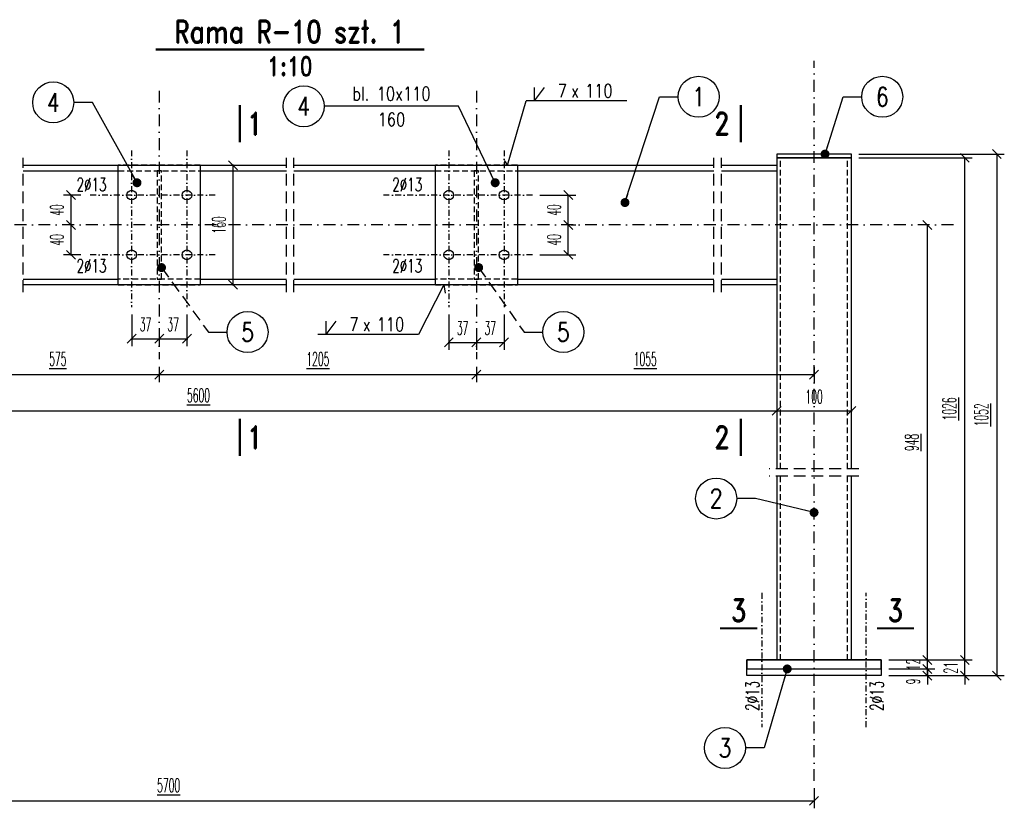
# Model space of a CAD drawing. Header units: millimetres. Extents: x -228255 to 14536, y -140109 to 119945.
# Tile 100 of 123: x -109837 to -108518, y 43949 to 45006. Entities that reach past the tile are written whole.
import ezdxf
from ezdxf.enums import TextEntityAlignment as Align

# ---------------------------------------------------------------- set-up
doc = ezdxf.new("R2010")
doc.units = ezdxf.units.MM
doc.header["$LTSCALE"] = 2.5
for name, pattern in [('DASHDOT', [25.4, 12.7, -6.35, 0, -6.35]), ('DASHDOT2', [12.7, 6.35, -3.175, 0, -3.175]), ('DASHED', [19.05, 12.7, -6.35]), ('DASHED2', [9.525, 6.35, -3.175])]:
    doc.linetypes.add(name, pattern=pattern)
for name, color, linetype in [('Gruba', 6, 'Continuous'), ('Opisy_stal', 7, 'Continuous'), ('Osie', 134, 'DASHDOT'), ('Osie_stal', 221, 'DASHDOT2'), ('Przerywana', 5, 'DASHED'), ('stal', 4, 'Continuous'), ('Stal_nw', 181, 'DASHED2'), ('Tekst', 31, 'Continuous'), ('Wymiary', 86, 'Continuous')]:
    doc.layers.add(name, color=color, linetype=linetype)
doc.styles.get("Standard").update_dxf_attribs({"font": 'romans.shx', "width": 0.65})
doc.styles.add('style1', font='romand.shx', dxfattribs={"width": 0.8})
doc.styles.add('style3', font='romans.shx', dxfattribs={"width": 0.5})
doc.dimstyles.new('Skala_10', dxfattribs={"dimtxt": 18, "dimasz": 12, "dimexe": 10, "dimexo": 10, "dimgap": 10, "dimtad": 1, "dimdec": 0, "dimdsep": 46, "dimtxsty": 'style3', "dimblk": 'OBLIQUE', "dimcen": 0, "dimdle": 1, "dimclrd": 256, "dimclre": 256, "dimclrt": 31, "dimadec": 1, "dimazin": 0, "dimtfac": 1, "dimtdec": 0, "dimtix": 1, "dimtmove": 2, "dimatfit": 0, "dimldrblk": 'DOT', "dimfxl": 1, "dimtolj": 1, "dimtzin": 0, "dimlwd": -1, "dimlwe": -1, "dimarcsym": 0})
doc.dimstyles.new('Skala_10$7', dxfattribs={"dimscale": 0, "dimtxt": 18, "dimasz": 12, "dimexe": 10, "dimexo": 15, "dimgap": 5, "dimtad": 1, "dimdec": 0, "dimrnd": 0.5, "dimzin": 9, "dimdsep": 46, "dimtxsty": 'Standard', "dimblk1": 'OBLIQUE', "dimblk2": 'OBLIQUE', "dimsah": 1, "dimcen": 10, "dimdle": 10, "dimclrt": 31, "dimadec": 0, "dimazin": 0, "dimtfac": 1, "dimtdec": 0, "dimtmove": 2, "dimatfit": 3, "dimldrblk": 'DOT', "dimfxl": 1, "dimtolj": 1, "dimtzin": 9, "dimarcsym": 0})

# ---------------------------------------------------------------- blocks, each defined once
blk = doc.blocks.new('_Oblique')
at = {"color": 0, "linetype": 'ByBlock', "lineweight": -2}
blk.add_line((-0.5, -0.5), (0.5, 0.5), dxfattribs=at)
blk = doc.blocks.new('*D167')
at = {"layer": 'Defpoints', "color": 0, "ltscale": 0.5, "transparency": 16777216}
for p in [(-110502.6, 43985.4), (-108772.6, 43985.4), (-108772.6, 43958.6)]:
    blk.add_point(p, dxfattribs=at)
at = {"layer": 'Wymiary', "ltscale": 0.5, "transparency": 16777216}
for p, q in [((-110502.6, 43975.4), (-110502.6, 43948.6)), ((-108772.6, 43975.4), (-108772.6, 43948.6)), ((-110503.6, 43958.6), (-108771.6, 43958.6))]:
    blk.add_line(p, q, dxfattribs=at)
at = {"layer": 'Wymiary', "ltscale": 0.5, "transparency": 16777216, "xscale": 12, "yscale": 12, "zscale": 12, "rotation": 180}
blk.add_blockref('_Oblique', (-110502.6, 43958.6), dxfattribs=at)
at = {"layer": 'Wymiary', "ltscale": 0.5, "transparency": 16777216, "xscale": 12, "yscale": 12, "zscale": 12}
blk.add_blockref('_Oblique', (-108772.6, 43958.6), dxfattribs=at)
at = {"layer": 'Wymiary', "color": 31, "ltscale": 0.5, "transparency": 16777216, "insert": (-109637.6, 43979.4), "char_height": 18, "attachment_point": 5, "style": 'style3'}
blk.add_mtext('\\A1;\\L5700', dxfattribs=at)
blk = doc.blocks.new('_Dot')
at = {"color": 0, "linetype": 'ByBlock', "lineweight": -2}
blk.add_line((-0.5, 0), (-1, 0), dxfattribs=at)
at = {"color": 0, "linetype": 'ByBlock', "const_width": 0.5}
blk.add_lwpolyline([(-0.25, 0, 1), (0.25, 0, 1)], format="xyb", close=True, dxfattribs=at)
blk = doc.blocks.new('*D168')
at = {"layer": 'Defpoints', "color": 0, "ltscale": 0.5, "transparency": 16777216}
for p in [(-108620.8, 44730.4), (-108620.8, 44730.4), (-108682.6, 44147.4)]:
    blk.add_point(p, dxfattribs=at)
at = {"layer": 'Wymiary', "ltscale": 0.5, "transparency": 16777216}
for p, q in [((-108620.8, 44146.4), (-108620.8, 44731.4)), ((-108672.6, 44147.4), (-108610.8, 44147.4))]:
    blk.add_line(p, q, dxfattribs=at)
at = {"layer": 'Wymiary', "ltscale": 0.5, "transparency": 16777216, "xscale": 12, "yscale": 12, "zscale": 12}
for p, rotation in [((-108620.8, 44730.4), 90), ((-108620.8, 44147.4), 270)]:
    blk.add_blockref('_Oblique', p, dxfattribs=dict(at, rotation=rotation))
at = {"layer": 'Wymiary', "color": 31, "ltscale": 0.5, "transparency": 16777216, "insert": (-108641.6, 44438.9), "char_height": 18, "attachment_point": 5, "rotation": 90, "style": 'style3'}
blk.add_mtext('\\A1;\\L948', dxfattribs=at)
blk = doc.blocks.new('*D169')
at = {"layer": 'Defpoints', "color": 0, "ltscale": 0.5, "transparency": 16777216}
for p in [(-108722.6, 44820.4), (-108570.6, 44820.4), (-108682.6, 44147.4)]:
    blk.add_point(p, dxfattribs=at)
at = {"layer": 'Wymiary', "ltscale": 0.5, "transparency": 16777216}
for p, q in [((-108712.6, 44820.4), (-108560.6, 44820.4)), ((-108570.6, 44146.4), (-108570.6, 44821.4)), ((-108672.6, 44147.4), (-108560.6, 44147.4))]:
    blk.add_line(p, q, dxfattribs=at)
at = {"layer": 'Wymiary', "ltscale": 0.5, "transparency": 16777216, "xscale": 12, "yscale": 12, "zscale": 12}
for p, rotation in [((-108570.6, 44820.4), 90), ((-108570.6, 44147.4), 270)]:
    blk.add_blockref('_Oblique', p, dxfattribs=dict(at, rotation=rotation))
at = {"layer": 'Wymiary', "color": 31, "ltscale": 0.5, "transparency": 16777216, "insert": (-108591.4, 44483.9), "char_height": 18, "attachment_point": 5, "rotation": 90, "style": 'style3'}
blk.add_mtext('\\A1;\\L1026', dxfattribs=at)
blk = doc.blocks.new('*D170')
at = {"layer": 'Defpoints', "color": 0, "ltscale": 0.5, "transparency": 16777216}
for p in [(-108722.6, 44825.4), (-108682.6, 44126.4), (-108527.7, 44126.4)]:
    blk.add_point(p, dxfattribs=at)
at = {"layer": 'Wymiary', "ltscale": 0.5, "transparency": 16777216}
for p, q in [((-108712.6, 44825.4), (-108517.7, 44825.4)), ((-108527.7, 44826.4), (-108527.7, 44125.4)), ((-108672.6, 44126.4), (-108517.7, 44126.4))]:
    blk.add_line(p, q, dxfattribs=at)
at = {"layer": 'Wymiary', "ltscale": 0.5, "transparency": 16777216, "xscale": 12, "yscale": 12, "zscale": 12}
for p, rotation in [((-108527.7, 44825.4), 90), ((-108527.7, 44126.4), 270)]:
    blk.add_blockref('_Oblique', p, dxfattribs=dict(at, rotation=rotation))
at = {"layer": 'Wymiary', "color": 31, "ltscale": 0.5, "transparency": 16777216, "insert": (-108548.5, 44475.9), "char_height": 18, "attachment_point": 5, "rotation": 90, "style": 'style3'}
blk.add_mtext('\\A1;\\L1052', dxfattribs=at)
blk = doc.blocks.new('*D172')
at = {"layer": 'Defpoints', "color": 0, "ltscale": 0.5, "transparency": 16777216}
for p in [(-109650.1, 44550.4), (-109225.1, 44550.4), (-109225.1, 44529.9)]:
    blk.add_point(p, dxfattribs=at)
at = {"layer": 'Wymiary', "ltscale": 0.5, "transparency": 16777216}
for p, q in [((-109650.1, 44540.4), (-109650.1, 44519.9)), ((-109225.1, 44540.4), (-109225.1, 44519.9)), ((-109651.1, 44529.9), (-109224.1, 44529.9))]:
    blk.add_line(p, q, dxfattribs=at)
at = {"layer": 'Wymiary', "ltscale": 0.5, "transparency": 16777216, "xscale": 12, "yscale": 12, "zscale": 12, "rotation": 180}
blk.add_blockref('_Oblique', (-109650.1, 44529.9), dxfattribs=at)
at = {"layer": 'Wymiary', "ltscale": 0.5, "transparency": 16777216, "xscale": 12, "yscale": 12, "zscale": 12}
blk.add_blockref('_Oblique', (-109225.1, 44529.9), dxfattribs=at)
at = {"layer": 'Wymiary', "color": 31, "ltscale": 0.5, "transparency": 16777216, "insert": (-109437.6, 44550.7), "char_height": 18, "attachment_point": 5, "style": 'style3'}
blk.add_mtext('\\A1;\\L1205', dxfattribs=at)
blk = doc.blocks.new('*D173')
at = {"layer": 'Defpoints', "color": 0, "ltscale": 0.5, "transparency": 16777216}
for p in [(-109225.1, 44550.4), (-108772.6, 44550.4), (-108772.6, 44529.9)]:
    blk.add_point(p, dxfattribs=at)
at = {"layer": 'Wymiary', "ltscale": 0.5, "transparency": 16777216}
for p, q in [((-109225.1, 44540.4), (-109225.1, 44519.9)), ((-108772.6, 44540.4), (-108772.6, 44519.9)), ((-109226.1, 44529.9), (-108771.6, 44529.9))]:
    blk.add_line(p, q, dxfattribs=at)
at = {"layer": 'Wymiary', "ltscale": 0.5, "transparency": 16777216, "xscale": 12, "yscale": 12, "zscale": 12, "rotation": 180}
blk.add_blockref('_Oblique', (-109225.1, 44529.9), dxfattribs=at)
at = {"layer": 'Wymiary', "ltscale": 0.5, "transparency": 16777216, "xscale": 12, "yscale": 12, "zscale": 12}
blk.add_blockref('_Oblique', (-108772.6, 44529.9), dxfattribs=at)
at = {"layer": 'Wymiary', "color": 31, "ltscale": 0.5, "transparency": 16777216, "insert": (-108998.9, 44550.7), "char_height": 18, "attachment_point": 5, "style": 'style3'}
blk.add_mtext('\\A1;\\L1055', dxfattribs=at)
blk = doc.blocks.new('*D175')
at = {"layer": 'Defpoints', "color": 0, "ltscale": 0.5, "transparency": 16777216}
for p in [(-110452.6, 44496.7), (-108822.6, 44481.3), (-108822.6, 44481.3)]:
    blk.add_point(p, dxfattribs=at)
at = {"layer": 'Wymiary', "ltscale": 0.5, "transparency": 16777216}
for p, q in [((-110453.6, 44481.3), (-108821.6, 44481.3)), ((-110452.6, 44486.7), (-110452.6, 44471.3))]:
    blk.add_line(p, q, dxfattribs=at)
at = {"layer": 'Wymiary', "ltscale": 0.5, "transparency": 16777216, "xscale": 12, "yscale": 12, "zscale": 12, "rotation": 180}
blk.add_blockref('_Oblique', (-110452.6, 44481.3), dxfattribs=at)
at = {"layer": 'Wymiary', "ltscale": 0.5, "transparency": 16777216, "xscale": 12, "yscale": 12, "zscale": 12}
blk.add_blockref('_Oblique', (-108822.6, 44481.3), dxfattribs=at)
at = {"layer": 'Wymiary', "color": 31, "ltscale": 0.5, "transparency": 16777216, "insert": (-109597.6, 44502.1), "char_height": 18, "attachment_point": 5, "style": 'style3'}
blk.add_mtext('\\A1;\\L5600', dxfattribs=at)
blk = doc.blocks.new('*D176')
at = {"layer": 'Defpoints', "color": 0, "ltscale": 0.5, "transparency": 16777216}
for p in [(-108822.6, 44481.3), (-108722.6, 44481.3), (-108722.6, 44481.3)]:
    blk.add_point(p, dxfattribs=at)
at = {"layer": 'Wymiary', "ltscale": 0.5, "transparency": 16777216}
blk.add_line((-108823.6, 44481.3), (-108721.6, 44481.3), dxfattribs=at)
at = {"layer": 'Wymiary', "ltscale": 0.5, "transparency": 16777216, "xscale": 12, "yscale": 12, "zscale": 12, "rotation": 180}
blk.add_blockref('_Oblique', (-108822.6, 44481.3), dxfattribs=at)
at = {"layer": 'Wymiary', "ltscale": 0.5, "transparency": 16777216, "xscale": 12, "yscale": 12, "zscale": 12}
blk.add_blockref('_Oblique', (-108722.6, 44481.3), dxfattribs=at)
at = {"layer": 'Wymiary', "color": 31, "ltscale": 0.5, "transparency": 16777216, "insert": (-108772.6, 44500.3), "char_height": 18, "attachment_point": 5, "style": 'style3'}
blk.add_mtext('\\A1;100', dxfattribs=at)
blk = doc.blocks.new('*D177')
at = {"layer": 'Defpoints', "color": 0, "ltscale": 0.5, "transparency": 16777216}
for p in [(-109687.1, 44620.4), (-109650.1, 44592), (-109650.1, 44578)]:
    blk.add_point(p, dxfattribs=at)
at = {"layer": 'Wymiary', "ltscale": 0.5, "transparency": 16777216}
for p, q in [((-109687.1, 44610.4), (-109687.1, 44568)), ((-109688.1, 44578), (-109649.1, 44578)), ((-109650.1, 44582), (-109650.1, 44568))]:
    blk.add_line(p, q, dxfattribs=at)
at = {"layer": 'Wymiary', "ltscale": 0.5, "transparency": 16777216, "xscale": 12, "yscale": 12, "zscale": 12, "rotation": 180}
blk.add_blockref('_Oblique', (-109687.1, 44578), dxfattribs=at)
at = {"layer": 'Wymiary', "ltscale": 0.5, "transparency": 16777216, "xscale": 12, "yscale": 12, "zscale": 12}
blk.add_blockref('_Oblique', (-109650.1, 44578), dxfattribs=at)
at = {"layer": 'Wymiary', "color": 31, "ltscale": 0.5, "transparency": 16777216, "insert": (-109668.6, 44597), "char_height": 18, "attachment_point": 5, "style": 'style3'}
blk.add_mtext('\\A1;37', dxfattribs=at)
blk = doc.blocks.new('*D178')
at = {"layer": 'Defpoints', "color": 0, "ltscale": 0.5, "transparency": 16777216}
for p in [(-109613.1, 44620.4), (-109650.1, 44592), (-109613.1, 44578)]:
    blk.add_point(p, dxfattribs=at)
at = {"layer": 'Wymiary', "ltscale": 0.5, "transparency": 16777216}
for p, q in [((-109613.1, 44610.4), (-109613.1, 44568)), ((-109651.1, 44578), (-109612.1, 44578)), ((-109650.1, 44582), (-109650.1, 44568))]:
    blk.add_line(p, q, dxfattribs=at)
at = {"layer": 'Wymiary', "ltscale": 0.5, "transparency": 16777216, "xscale": 12, "yscale": 12, "zscale": 12, "rotation": 180}
blk.add_blockref('_Oblique', (-109650.1, 44578), dxfattribs=at)
at = {"layer": 'Wymiary', "ltscale": 0.5, "transparency": 16777216, "xscale": 12, "yscale": 12, "zscale": 12}
blk.add_blockref('_Oblique', (-109613.1, 44578), dxfattribs=at)
at = {"layer": 'Wymiary', "color": 31, "ltscale": 0.5, "transparency": 16777216, "insert": (-109631.6, 44597), "char_height": 18, "attachment_point": 5, "style": 'style3'}
blk.add_mtext('\\A1;37', dxfattribs=at)
blk = doc.blocks.new('*D179')
at = {"layer": 'Defpoints', "color": 0, "ltscale": 0.5, "transparency": 16777216}
for p in [(-109262.1, 44620.4), (-109225.1, 44589.2), (-109225.1, 44573)]:
    blk.add_point(p, dxfattribs=at)
at = {"layer": 'Wymiary', "ltscale": 0.5, "transparency": 16777216}
for p, q in [((-109262.1, 44610.4), (-109262.1, 44563)), ((-109225.1, 44579.2), (-109225.1, 44563)), ((-109263.1, 44573), (-109224.1, 44573))]:
    blk.add_line(p, q, dxfattribs=at)
at = {"layer": 'Wymiary', "ltscale": 0.5, "transparency": 16777216, "xscale": 12, "yscale": 12, "zscale": 12, "rotation": 180}
blk.add_blockref('_Oblique', (-109262.1, 44573), dxfattribs=at)
at = {"layer": 'Wymiary', "ltscale": 0.5, "transparency": 16777216, "xscale": 12, "yscale": 12, "zscale": 12}
blk.add_blockref('_Oblique', (-109225.1, 44573), dxfattribs=at)
at = {"layer": 'Wymiary', "color": 31, "ltscale": 0.5, "transparency": 16777216, "insert": (-109243.6, 44592), "char_height": 18, "attachment_point": 5, "style": 'style3'}
blk.add_mtext('\\A1;37', dxfattribs=at)
blk = doc.blocks.new('*D180')
at = {"layer": 'Defpoints', "color": 0, "ltscale": 0.5, "transparency": 16777216}
for p in [(-109188.1, 44620.4), (-109225.1, 44589.2), (-109188.1, 44573)]:
    blk.add_point(p, dxfattribs=at)
at = {"layer": 'Wymiary', "ltscale": 0.5, "transparency": 16777216}
for p, q in [((-109188.1, 44610.4), (-109188.1, 44563)), ((-109225.1, 44579.2), (-109225.1, 44563)), ((-109226.1, 44573), (-109187.1, 44573))]:
    blk.add_line(p, q, dxfattribs=at)
at = {"layer": 'Wymiary', "ltscale": 0.5, "transparency": 16777216, "xscale": 12, "yscale": 12, "zscale": 12, "rotation": 180}
blk.add_blockref('_Oblique', (-109225.1, 44573), dxfattribs=at)
at = {"layer": 'Wymiary', "ltscale": 0.5, "transparency": 16777216, "xscale": 12, "yscale": 12, "zscale": 12}
blk.add_blockref('_Oblique', (-109188.1, 44573), dxfattribs=at)
at = {"layer": 'Wymiary', "color": 31, "ltscale": 0.5, "transparency": 16777216, "insert": (-109206.6, 44592), "char_height": 18, "attachment_point": 5, "style": 'style3'}
blk.add_mtext('\\A1;37', dxfattribs=at)
blk = doc.blocks.new('*D181')
at = {"layer": 'Defpoints', "color": 0, "ltscale": 0.5, "transparency": 16777216}
for p in [(-109768.4, 44730.4), (-109768.4, 44730.4), (-109745.1, 44690.4)]:
    blk.add_point(p, dxfattribs=at)
at = {"layer": 'Wymiary', "ltscale": 0.5, "transparency": 16777216}
for p, q in [((-109768.4, 44689.4), (-109768.4, 44731.4)), ((-109755.1, 44690.4), (-109778.4, 44690.4))]:
    blk.add_line(p, q, dxfattribs=at)
at = {"layer": 'Wymiary', "ltscale": 0.5, "transparency": 16777216, "xscale": 12, "yscale": 12, "zscale": 12}
for p, rotation in [((-109768.4, 44730.4), 90), ((-109768.4, 44690.4), 270)]:
    blk.add_blockref('_Oblique', p, dxfattribs=dict(at, rotation=rotation))
at = {"layer": 'Wymiary', "color": 31, "ltscale": 0.5, "transparency": 16777216, "insert": (-109787.4, 44710.4), "char_height": 18, "attachment_point": 5, "rotation": 90, "style": 'style3'}
blk.add_mtext('\\A1;40', dxfattribs=at)
blk = doc.blocks.new('*D182')
at = {"layer": 'Defpoints', "color": 0, "ltscale": 0.5, "transparency": 16777216}
for p in [(-109768.4, 44770.4), (-109745.1, 44770.4), (-109768.4, 44730.4)]:
    blk.add_point(p, dxfattribs=at)
at = {"layer": 'Wymiary', "ltscale": 0.5, "transparency": 16777216}
for p, q in [((-109768.4, 44729.4), (-109768.4, 44771.4)), ((-109755.1, 44770.4), (-109778.4, 44770.4))]:
    blk.add_line(p, q, dxfattribs=at)
at = {"layer": 'Wymiary', "ltscale": 0.5, "transparency": 16777216, "xscale": 12, "yscale": 12, "zscale": 12}
for p, rotation in [((-109768.4, 44770.4), 90), ((-109768.4, 44730.4), 270)]:
    blk.add_blockref('_Oblique', p, dxfattribs=dict(at, rotation=rotation))
at = {"layer": 'Wymiary', "color": 31, "ltscale": 0.5, "transparency": 16777216, "insert": (-109787.4, 44750.4), "char_height": 18, "attachment_point": 5, "rotation": 90, "style": 'style3'}
blk.add_mtext('\\A1;40', dxfattribs=at)
blk = doc.blocks.new('*D183')
at = {"layer": 'Defpoints', "color": 0, "ltscale": 0.5, "transparency": 16777216}
for p in [(-109108.8, 44730.4), (-109102.1, 44730.4), (-109150.1, 44690.4)]:
    blk.add_point(p, dxfattribs=at)
at = {"layer": 'Wymiary', "ltscale": 0.5, "transparency": 16777216}
for p, q in [((-109102.1, 44689.4), (-109102.1, 44731.4)), ((-109098.8, 44730.4), (-109092.1, 44730.4)), ((-109140.1, 44690.4), (-109092.1, 44690.4))]:
    blk.add_line(p, q, dxfattribs=at)
at = {"layer": 'Wymiary', "ltscale": 0.5, "transparency": 16777216, "xscale": 12, "yscale": 12, "zscale": 12}
for p, rotation in [((-109102.1, 44730.4), 90), ((-109102.1, 44690.4), 270)]:
    blk.add_blockref('_Oblique', p, dxfattribs=dict(at, rotation=rotation))
at = {"layer": 'Wymiary', "color": 31, "ltscale": 0.5, "transparency": 16777216, "insert": (-109121.1, 44710.4), "char_height": 18, "attachment_point": 5, "rotation": 90, "style": 'style3'}
blk.add_mtext('\\A1;40', dxfattribs=at)
blk = doc.blocks.new('*D184')
at = {"layer": 'Defpoints', "color": 0, "ltscale": 0.5, "transparency": 16777216}
for p in [(-109150.1, 44770.4), (-109102.1, 44770.4), (-109108.8, 44730.4)]:
    blk.add_point(p, dxfattribs=at)
at = {"layer": 'Wymiary', "ltscale": 0.5, "transparency": 16777216}
for p, q in [((-109102.1, 44729.4), (-109102.1, 44771.4)), ((-109140.1, 44770.4), (-109092.1, 44770.4)), ((-109098.8, 44730.4), (-109092.1, 44730.4))]:
    blk.add_line(p, q, dxfattribs=at)
at = {"layer": 'Wymiary', "ltscale": 0.5, "transparency": 16777216, "xscale": 12, "yscale": 12, "zscale": 12}
for p, rotation in [((-109102.1, 44770.4), 90), ((-109102.1, 44730.4), 270)]:
    blk.add_blockref('_Oblique', p, dxfattribs=dict(at, rotation=rotation))
at = {"layer": 'Wymiary', "color": 31, "ltscale": 0.5, "transparency": 16777216, "insert": (-109121.1, 44750.4), "char_height": 18, "attachment_point": 5, "rotation": 90, "style": 'style3'}
blk.add_mtext('\\A1;40', dxfattribs=at)
blk = doc.blocks.new('*D185')
at = {"layer": 'Defpoints', "color": 0, "ltscale": 0.5, "transparency": 16777216}
for p in [(-109595.1, 44810.4), (-109551.2, 44810.4), (-109595.1, 44650.4)]:
    blk.add_point(p, dxfattribs=at)
at = {"layer": 'Wymiary', "ltscale": 0.5, "transparency": 16777216}
for p, q in [((-109551.2, 44649.4), (-109551.2, 44811.4)), ((-109585.1, 44810.4), (-109541.2, 44810.4)), ((-109585.1, 44650.4), (-109541.2, 44650.4))]:
    blk.add_line(p, q, dxfattribs=at)
at = {"layer": 'Wymiary', "ltscale": 0.5, "transparency": 16777216, "xscale": 12, "yscale": 12, "zscale": 12}
for p, rotation in [((-109551.2, 44810.4), 90), ((-109551.2, 44650.4), 270)]:
    blk.add_blockref('_Oblique', p, dxfattribs=dict(at, rotation=rotation))
at = {"layer": 'Wymiary', "color": 31, "ltscale": 0.5, "transparency": 16777216, "insert": (-109570.2, 44730.4), "char_height": 18, "attachment_point": 5, "rotation": 90, "style": 'style3'}
blk.add_mtext('\\A1;160', dxfattribs=at)
blk = doc.blocks.new('Elem_prawy')
at = {"color": 7}
blk.add_line((0, 0), (25, 0), dxfattribs=at)
blk.add_circle((52.5, 0), 27.5, dxfattribs=at)
at = {"color": 31, "width": 0.8}
blk.add_attdef('22', text='', height=25, dxfattribs=at).set_placement((52.5, 0), align=Align.MIDDLE)
blk = doc.blocks.new('pol_V_lewa')
at = {"color": 7}
for p, q in [((-124, 0), (-110.5, 18)), ((-124, 0), (-124, 18)), ((0, 0), (-135, 0))]:
    blk.add_line(p, q, dxfattribs=at)
at = {"color": 31, "width": 0.8}
blk.add_text('x', height=18, dxfattribs=at).set_placement((-74.9, 4.5))
blk.add_attdef('22', text='', height=18, dxfattribs=at).set_placement((-80.5, 4.5), align=Align.RIGHT)
blk.add_attdef('9999', (-56.2, 4.5), '', height=18, dxfattribs=at)
blk = doc.blocks.new('pol_V_prawa')
at = {"color": 7}
for p, q in [((11, 0), (24.5, 18)), ((11, 0), (11, 18)), ((135, 0), (0, 0))]:
    blk.add_line(p, q, dxfattribs=at)
at = {"color": 31, "width": 0.8}
blk.add_text('x', height=18, dxfattribs=at).set_placement((60.1, 4.5))
blk.add_attdef('22', text='', height=18, dxfattribs=at).set_placement((54.5, 4.5), align=Align.RIGHT)
blk.add_attdef('9999', (78.8, 4.5), '', height=18, dxfattribs=at)
blk = doc.blocks.new('Elem_lewy')
at = {"color": 7}
blk.add_line((0, 0), (-25, 0), dxfattribs=at)
blk.add_circle((-52.5, 0), 27.5, dxfattribs=at)
at = {"color": 31, "width": 0.8}
blk.add_attdef('22', text='', height=25, dxfattribs=at).set_placement((-52.5, 0), align=Align.MIDDLE)
blk = doc.blocks.new('*D214')
at = {"layer": 'Defpoints', "color": 0, "ltscale": 0.5, "transparency": 16777216}
for p in [(-108682.6, 44135.4), (-108682.6, 44126.4), (-108620.8, 44135.4)]:
    blk.add_point(p, dxfattribs=at)
at = {"layer": 'Wymiary', "ltscale": 0.5, "transparency": 16777216}
for p, q in [((-108620.8, 44135.4), (-108620.8, 44147.4)), ((-108672.6, 44135.4), (-108610.8, 44135.4)), ((-108672.6, 44126.4), (-108610.8, 44126.4)), ((-108620.8, 44126.4), (-108620.8, 44135.4)), ((-108620.8, 44126.4), (-108620.8, 44114.4))]:
    blk.add_line(p, q, dxfattribs=at)
at = {"layer": 'Wymiary', "ltscale": 0.5, "transparency": 16777216, "xscale": 12, "yscale": 12, "zscale": 12}
for p, rotation in [((-108620.8, 44135.4), 270), ((-108620.8, 44126.4), 90)]:
    blk.add_blockref('_Oblique', p, dxfattribs=dict(at, rotation=rotation))
at = {"layer": 'Wymiary', "color": 31, "ltscale": 0.5, "transparency": 16777216, "insert": (-108639.8, 44118.6), "char_height": 18, "attachment_point": 5, "rotation": 90, "style": 'style3'}
blk.add_mtext('\\A1;9', dxfattribs=at)
blk = doc.blocks.new('*D213')
at = {"layer": 'Defpoints', "color": 0, "ltscale": 0.5, "transparency": 16777216}
for p in [(-108682.6, 44147.4), (-108620.8, 44147.4), (-108682.6, 44135.4)]:
    blk.add_point(p, dxfattribs=at)
at = {"layer": 'Wymiary', "ltscale": 0.5, "transparency": 16777216}
for p, q in [((-108620.8, 44147.4), (-108620.8, 44159.4)), ((-108672.6, 44147.4), (-108610.8, 44147.4)), ((-108620.8, 44135.4), (-108620.8, 44147.4)), ((-108672.6, 44135.4), (-108610.8, 44135.4)), ((-108620.8, 44135.4), (-108620.8, 44123.4))]:
    blk.add_line(p, q, dxfattribs=at)
at = {"layer": 'Wymiary', "ltscale": 0.5, "transparency": 16777216, "xscale": 12, "yscale": 12, "zscale": 12}
for p, rotation in [((-108620.8, 44147.4), 270), ((-108620.8, 44135.4), 90)]:
    blk.add_blockref('_Oblique', p, dxfattribs=dict(at, rotation=rotation))
at = {"layer": 'Wymiary', "color": 31, "ltscale": 0.5, "transparency": 16777216, "insert": (-108639.8, 44141.4), "char_height": 18, "attachment_point": 5, "rotation": 90, "style": 'style3'}
blk.add_mtext('\\A1;12', dxfattribs=at)
blk = doc.blocks.new('*D215')
at = {"layer": 'Defpoints', "color": 0, "ltscale": 0.5, "transparency": 16777216}
for p in [(-108682.6, 44147.4), (-108570.6, 44147.4), (-108682.6, 44126.4)]:
    blk.add_point(p, dxfattribs=at)
at = {"layer": 'Wymiary', "ltscale": 0.5, "transparency": 16777216}
for p, q in [((-108570.6, 44147.4), (-108570.6, 44159.4)), ((-108672.6, 44147.4), (-108560.6, 44147.4)), ((-108570.6, 44126.4), (-108570.6, 44147.4)), ((-108672.6, 44126.4), (-108560.6, 44126.4)), ((-108570.6, 44126.4), (-108570.6, 44114.4))]:
    blk.add_line(p, q, dxfattribs=at)
at = {"layer": 'Wymiary', "ltscale": 0.5, "transparency": 16777216, "xscale": 12, "yscale": 12, "zscale": 12}
for p, rotation in [((-108570.6, 44147.4), 270), ((-108570.6, 44126.4), 90)]:
    blk.add_blockref('_Oblique', p, dxfattribs=dict(at, rotation=rotation))
at = {"layer": 'Wymiary', "color": 31, "ltscale": 0.5, "transparency": 16777216, "insert": (-108589.6, 44136.9), "char_height": 18, "attachment_point": 5, "rotation": 90, "style": 'style3'}
blk.add_mtext('\\A1;21', dxfattribs=at)
blk = doc.blocks.new('Op_el_lewy')
at = {"color": 7}
blk.add_line((0, 0), (-180, 0), dxfattribs=at)
blk.add_circle((-207.5, 0), 27.5, dxfattribs=at)
at = {"color": 31, "width": 0.8}
blk.add_attdef('22', text='', height=25, dxfattribs=at).set_placement((-207.5, 0), align=Align.MIDDLE)
for tag, p in [('ZK_120X120X5', (-90, 7.875)), ('1000', (-90, -26.649))]:
    blk.add_attdef(tag, text='', height=18, dxfattribs=at).set_placement(p, align=Align.CENTER)
blk = doc.blocks.new('*D545')
at = {"layer": 'Defpoints', "color": 0, "ltscale": 0.5, "transparency": 16777216}
for p in [(-109922.1, 44600.4), (-109650.1, 44550.4), (-109650.1, 44529.9)]:
    blk.add_point(p, dxfattribs=at)
at = {"layer": 'Wymiary', "ltscale": 0.5, "transparency": 16777216}
for p, q in [((-109922.1, 44590.4), (-109922.1, 44519.9)), ((-109650.1, 44540.4), (-109650.1, 44519.9)), ((-109923.1, 44529.9), (-109649.1, 44529.9))]:
    blk.add_line(p, q, dxfattribs=at)
at = {"layer": 'Wymiary', "ltscale": 0.5, "transparency": 16777216, "xscale": 12, "yscale": 12, "zscale": 12, "rotation": 180}
blk.add_blockref('_Oblique', (-109922.1, 44529.9), dxfattribs=at)
at = {"layer": 'Wymiary', "ltscale": 0.5, "transparency": 16777216, "xscale": 12, "yscale": 12, "zscale": 12}
blk.add_blockref('_Oblique', (-109650.1, 44529.9), dxfattribs=at)
at = {"layer": 'Wymiary', "color": 31, "ltscale": 0.5, "transparency": 16777216, "insert": (-109786.1, 44550.7), "char_height": 18, "attachment_point": 5, "style": 'style3'}
blk.add_mtext('\\A1;\\L575', dxfattribs=at)

msp = doc.modelspace()

# ---------------------------------------------------------------- linework, layer by layer
at = {"layer": 'Gruba', "const_width": 3}
for points in [[(-109655.16, 44965.6), (-109295.16, 44965.6)], [(-109542.22, 44891.3), (-109542.22, 44841.3)], [(-108870.87, 44891.3), (-108870.87, 44841.3)], [(-109542.22, 44470.92), (-109542.22, 44420.92)], [(-108870.87, 44470.92), (-108870.87, 44420.92)], [(-108898.5, 44189.78), (-108848.5, 44189.78)], [(-108688.51, 44189.78), (-108638.51, 44189.78)]]:
    msp.add_lwpolyline(points, dxfattribs=at)
at = {"layer": 'Opisy_stal', "ltscale": 0.5}
for p, q in [((-109183.27, 44810.37), (-109158.37, 44896.72)), ((-109187.94, 44816.75), (-109183.27, 44810.37)), ((-109268.74, 44650.37), (-109302.59, 44583.68)), ((-109268.74, 44650.37), (-109267.18, 44638.92))]:
    msp.add_line(p, q, dxfattribs=at)
at = {"layer": 'Osie', "ltscale": 0.5}
for p, q in [((-108772.65, 43985.37), (-108772.65, 44950.37)), ((-109650.15, 44910.37), (-109650.15, 44550.37)), ((-109225.15, 44910.37), (-109225.15, 44550.37)), ((-108585.96, 44730.37), (-110633.2, 44730.37))]:
    msp.add_line(p, q, dxfattribs=at)
at = {"layer": 'Osie_stal', "ltscale": 0.5}
for p, q in [((-109687.15, 44830.37), (-109687.15, 44620.37)), ((-109613.15, 44830.37), (-109613.15, 44620.37)), ((-109262.15, 44830.37), (-109262.15, 44620.37)), ((-109188.15, 44830.37), (-109188.15, 44620.37)), ((-109575.15, 44770.37), (-109745.15, 44770.37)), ((-109150.15, 44770.37), (-109350.15, 44770.37)), ((-109575.15, 44690.37), (-109745.15, 44690.37)), ((-109150.15, 44690.37), (-109350.15, 44690.37)), ((-108842.65, 44237.37), (-108842.65, 44057.37)), ((-108702.65, 44057.37), (-108702.65, 44237.37))]:
    msp.add_line(p, q, dxfattribs=at)
at = {"layer": 'Przerywana', "ltscale": 0.5}
for p, q in [((-109832.69, 44640.37), (-109832.69, 44820.37)), ((-109479.8, 44640.37), (-109479.8, 44820.37)), ((-109469.8, 44640.37), (-109469.8, 44820.37)), ((-108906.91, 44640.37), (-108906.91, 44820.37)), ((-108896.91, 44640.37), (-108896.91, 44820.37)), ((-108712.65, 44403.59), (-108832.65, 44403.59)), ((-108712.65, 44393.59), (-108832.65, 44393.59))]:
    msp.add_line(p, q, dxfattribs=at)
at = {"layer": 'stal', "ltscale": 0.5}
for p, q in [((-109832.69, 44802.97), (-109705.15, 44802.97)), ((-109595.15, 44802.97), (-109479.8, 44802.97)), ((-109469.8, 44802.97), (-109280.15, 44802.97)), ((-109170.15, 44802.97), (-108906.91, 44802.97)), ((-108896.91, 44802.97), (-108822.65, 44802.97)), ((-109832.69, 44657.77), (-109705.15, 44657.77)), ((-109595.15, 44657.77), (-109479.8, 44657.77)), ((-109469.8, 44657.77), (-109280.15, 44657.77)), ((-109170.15, 44657.77), (-108906.91, 44657.77)), ((-108896.91, 44657.77), (-108822.65, 44657.77))]:
    msp.add_line(p, q, dxfattribs=at)
for points in [[(-108822.65, 44820.37), (-108722.65, 44820.37), (-108722.65, 44825.37), (-108822.65, 44825.37)], [(-108862.65, 44135.37), (-108682.65, 44135.37), (-108682.65, 44147.37), (-108862.65, 44147.37)], [(-108862.65, 44147.37), (-108682.65, 44147.37), (-108682.65, 44126.4), (-108862.65, 44126.4)]]:
    msp.add_lwpolyline(points, close=True, dxfattribs=at)
for points in [[(-108722.65, 44403.59), (-108722.65, 44820.37), (-108822.65, 44820.37), (-108822.65, 44403.59)], [(-109832.69, 44810.37), (-109705.15, 44810.37)], [(-109595.15, 44810.37), (-109479.8, 44810.37)], [(-109469.8, 44810.37), (-109280.15, 44810.37)], [(-109170.15, 44810.37), (-108906.91, 44810.37)], [(-108896.91, 44810.37), (-108822.65, 44810.37), (-108822.65, 44650.37), (-108896.91, 44650.37)], [(-109705.15, 44650.37), (-109832.69, 44650.37)], [(-109479.8, 44650.37), (-109595.15, 44650.37)], [(-109280.15, 44650.37), (-109469.8, 44650.37)], [(-108906.91, 44650.37), (-109170.15, 44650.37)], [(-108822.65, 44393.59), (-108822.65, 44147.37), (-108722.65, 44147.37), (-108722.65, 44393.59)]]:
    msp.add_lwpolyline(points, dxfattribs=at)
at = {"layer": 'stal'}
for points in [[(-109705.15, 44810.37), (-109595.15, 44810.37), (-109595.15, 44650.37), (-109705.15, 44650.37)], [(-109280.15, 44810.37), (-109170.15, 44810.37), (-109170.15, 44650.37), (-109280.15, 44650.37)]]:
    msp.add_lwpolyline(points, close=True, dxfattribs=at)
for centre in [(-109687.15, 44770.37), (-109613.15, 44770.37), (-109262.15, 44770.37), (-109188.15, 44770.37), (-109687.15, 44690.37), (-109613.15, 44690.37), (-109262.15, 44690.37), (-109188.15, 44690.37)]:
    msp.add_circle(centre, 6.5, dxfattribs=at)
at = {"layer": 'Stal_nw', "ltscale": 0.5}
for p, q in [((-108817.65, 44403.59), (-108817.65, 44820.37)), ((-108727.65, 44403.59), (-108727.65, 44820.37)), ((-109595.15, 44810.37), (-109705.15, 44810.37)), ((-109705.15, 44802.97), (-109595.15, 44802.97)), ((-109170.15, 44810.37), (-109280.15, 44810.37)), ((-109280.15, 44802.97), (-109170.15, 44802.97)), ((-109595.15, 44657.77), (-109705.15, 44657.77)), ((-109170.15, 44657.77), (-109280.15, 44657.77)), ((-109705.15, 44650.37), (-109595.15, 44650.37)), ((-109280.15, 44650.37), (-109170.15, 44650.37)), ((-108817.65, 44147.37), (-108817.65, 44393.59)), ((-108727.65, 44147.37), (-108727.65, 44393.59))]:
    msp.add_line(p, q, dxfattribs=at)
for points in [[(-109653.15, 44657.77), (-109647.15, 44657.77), (-109647.15, 44802.97), (-109653.15, 44802.97)], [(-109228.15, 44657.77), (-109222.15, 44657.77), (-109222.15, 44802.97), (-109228.15, 44802.97)]]:
    msp.add_lwpolyline(points, close=True, dxfattribs=at)

# ---------------------------------------------------------------- block references
at = {"layer": 'Opisy_stal', "ltscale": 0.5}
for name, p, values in [('Elem_prawy', (-108979.92, 44902.2), {'22': '1'}), ('Elem_prawy', (-108733.8, 44902.2), {'22': '6'}), ('Elem_lewy', (-109739.81, 44894.71), {'22': '4'}), ('Op_el_lewy', (-109249.04, 44889.43), {'1000': '160', '22': '4', 'ZK_120X120X5': 'bl. 10x110'}), ('pol_V_prawa', (-109158.37, 44896.72), {'9999': '110', '22': '7'}), ('Elem_prawy', (-109584.37, 44586.9), {'22': '5'}), ('Elem_prawy', (-109161.25, 44586.9), {'22': '5'}), ('pol_V_lewa', (-109302.59, 44583.68), {'22': '7', '9999': '110'}), ('Elem_lewy', (-108851.35, 44363.76), {'22': '2'}), ('Elem_lewy', (-108839.63, 44029.49), {'22': '3'})]:
    msp.add_blockref(name, p, dxfattribs=at).add_auto_attribs(values)

# ---------------------------------------------------------------- texts
at = {"layer": 'Gruba', "style": 'style1', "width": 0.8}
for s, p in [('Rama R-10 szt. 1', (-109475.16, 44965.6)), ('3', (-108873.5, 44189.78)), ('3', (-108663.51, 44189.78))]:
    msp.add_text(s, height=30, dxfattribs=at).set_placement(p, align=Align.BOTTOM_CENTER)
msp.add_text('1:10', height=25, dxfattribs=at).set_placement((-109475.16, 44955.6), align=Align.TOP_CENTER)
for p in [(-109532.22, 44866.3), (-109532.22, 44445.92)]:
    msp.add_text('1', height=30, dxfattribs=at).set_placement(p, align=Align.MIDDLE_LEFT)
for p in [(-108885.87, 44866.3), (-108885.87, 44445.92)]:
    msp.add_text('2', height=30, dxfattribs=at).set_placement(p, align=Align.MIDDLE_RIGHT)
at = {"layer": 'Tekst', "ltscale": 0.5, "width": 0.65}
for p in [(-109761, 44775.57), (-109337.95, 44775.57), (-109761, 44666.52), (-109337.95, 44666.52)]:
    msp.add_text('2%%C13', height=18, dxfattribs=at).set_placement(p)
for p in [(-108846.31, 44079.14), (-108679.38, 44079.14)]:
    msp.add_text('2%%C13', height=18, rotation=90, dxfattribs=at).set_placement(p)

# ---------------------------------------------------------------- dimensions: what is measured, and where the dimension line sits
at = {"layer": 'Wymiary', "ltscale": 0.5}
for base, p1, p2, text, picture, middle in [((-108527.7, 44126.4), (-108722.65, 44825.37), (-108682.65, 44126.4), '%%u1052', '*D170', (-108548.5, 44475.89)), ((-108570.56, 44820.37), (-108682.65, 44147.37), (-108722.65, 44820.37), '%%u1026', '*D169', (-108591.36, 44483.87)), ((-108620.85, 44730.37), (-108682.65, 44147.37), (-108620.85, 44730.37), '%%u948', '*D168', (-108641.65, 44438.87))]:
    dim = msp.add_linear_dim(base=base, p1=p1, p2=p2, angle=90, text=text, dimstyle='Skala_10', dxfattribs=at)
    dim.commit()
    dim.dimension.update_dxf_attribs({"geometry": picture, "text_midpoint": middle})
for base, p1, p2, picture, middle in [((-109551.16, 44810.37), (-109595.15, 44650.37), (-109595.15, 44810.37), '*D185', (-109570.16, 44730.37)), ((-109768.41, 44770.37), (-109768.41, 44730.37), (-109745.15, 44770.37), '*D182', (-109787.41, 44750.37)), ((-109102.1, 44770.37), (-109108.81, 44730.37), (-109150.15, 44770.37), '*D184', (-109121.1, 44750.37)), ((-109768.41, 44730.37), (-109745.15, 44690.37), (-109768.41, 44730.37), '*D181', (-109787.41, 44710.37)), ((-109102.1, 44730.37), (-109150.15, 44690.37), (-109108.81, 44730.37), '*D183', (-109121.1, 44710.37)), ((-108620.85, 44147.37), (-108682.65, 44135.37), (-108682.65, 44147.37), '*D213', (-108639.85, 44141.37)), ((-108570.56, 44147.37), (-108682.65, 44126.4), (-108682.65, 44147.37), '*D215', (-108589.56, 44136.89))]:
    dim = msp.add_linear_dim(base=base, p1=p1, p2=p2, angle=90, dimstyle='Skala_10', dxfattribs=at)
    dim.commit()
    dim.dimension.update_dxf_attribs({"geometry": picture, "text_midpoint": middle})
for base, p1, p2, picture, middle in [((-109650.15, 44578.02), (-109687.15, 44620.37), (-109650.15, 44591.98), '*D177', (-109668.65, 44597.02)), ((-109613.15, 44578.02), (-109650.15, 44591.98), (-109613.15, 44620.37), '*D178', (-109631.65, 44597.02)), ((-109225.15, 44573.01), (-109262.15, 44620.37), (-109225.15, 44589.21), '*D179', (-109243.65, 44592.01)), ((-109188.15, 44573.01), (-109225.15, 44589.21), (-109188.15, 44620.37), '*D180', (-109206.65, 44592.01)), ((-108722.65, 44481.32), (-108822.65, 44481.32), (-108722.65, 44481.32), '*D176', (-108772.65, 44500.32))]:
    dim = msp.add_linear_dim(base=base, p1=p1, p2=p2, dimstyle='Skala_10', dxfattribs=at)
    dim.commit()
    dim.dimension.update_dxf_attribs({"geometry": picture, "text_midpoint": middle})
for base, p1, p2, text, picture, middle in [((-109650.15, 44529.92), (-109922.15, 44600.37), (-109650.15, 44550.37), '%%u575', '*D545', (-109786.15, 44550.72)), ((-109225.15, 44529.92), (-109650.15, 44550.37), (-109225.15, 44550.37), '%%u1205', '*D172', (-109437.65, 44550.72)), ((-108772.65, 44529.92), (-109225.15, 44550.37), (-108772.65, 44550.37), '%%u1055', '*D173', (-108998.9, 44550.72)), ((-108772.65, 43958.6), (-110502.65, 43985.37), (-108772.65, 43985.37), '%%u5700', '*D167', (-109637.65, 43979.4))]:
    dim = msp.add_linear_dim(base=base, p1=p1, p2=p2, text=text, dimstyle='Skala_10', dxfattribs=at)
    dim.commit()
    dim.dimension.update_dxf_attribs({"geometry": picture, "text_midpoint": middle})
dim = msp.add_linear_dim(base=(-108822.65, 44481.32), p1=(-110452.65, 44496.65), p2=(-108822.65, 44481.32), text='%%u5600', dimstyle='Skala_10', dxfattribs=at)
dim.commit()
dim.dimension.update_dxf_attribs({"geometry": '*D175', "text_midpoint": (-109597.65, 44502.12), "dimtype": 160})
dim = msp.add_linear_dim(base=(-108620.85, 44135.37), p1=(-108682.65, 44126.4), p2=(-108682.65, 44135.37), angle=90, dimstyle='Skala_10', dxfattribs=at)
dim.commit()
dim.dimension.update_dxf_attribs({"geometry": '*D214', "text_midpoint": (-108639.85, 44118.58), "dimtype": 160})

# ---------------------------------------------------------------- leaders
at = {"layer": 'Opisy_stal', "ltscale": 0.5}
for points in [[(-109679.99, 44786.97), (-109739.81, 44894.71)], [(-109026.05, 44760.4), (-108979.92, 44902.2)], [(-108757.96, 44825.37), (-108733.8, 44902.2)], [(-109199.99, 44786.97), (-109249.04, 44889.43)], [(-108772.65, 44345.03), (-108851.35, 44363.76)], [(-108808.6, 44135.37), (-108839.63, 44029.49)]]:
    msp.add_leader(points, dimstyle='Skala_10$7', override={"dimscale": 1, "dimtad": 0}, dxfattribs=at)
at = {"layer": 'Opisy_stal', "linetype": 'DASHED', "ltscale": 0.5}
for points in [[(-109647.15, 44673.28), (-109584.37, 44586.9)], [(-109222.15, 44673.28), (-109161.25, 44586.9)]]:
    msp.add_leader(points, dimstyle='Skala_10$7', override={"dimscale": 1, "dimtad": 0}, dxfattribs=at)

doc.saveas('drawing.dxf')
